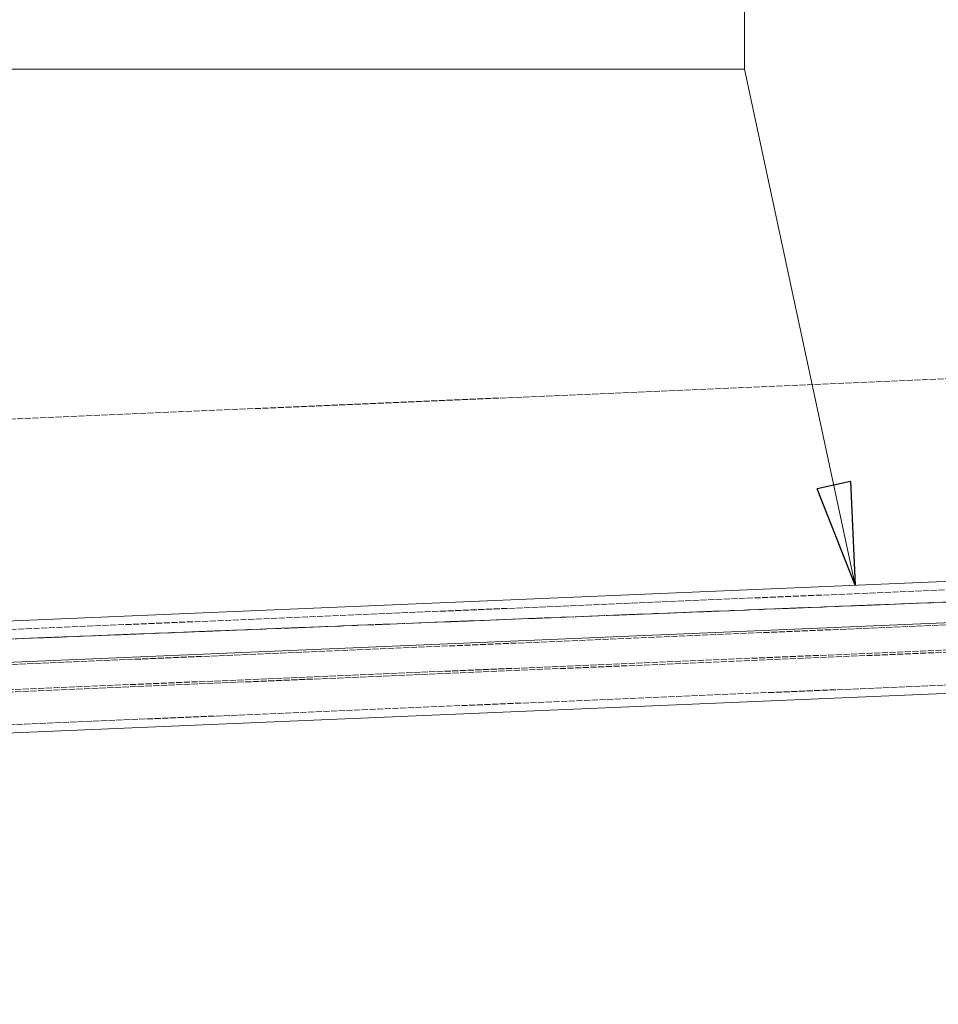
# Model space of a CAD drawing. Header units: millimetres. Extents: x -15129 to 9171, y -18789 to 5877.
# Tile 239 of 256: x -7726 to -7277, y -1234 to -753. Entities that reach past the tile are written whole.
import ezdxf

# ---------------------------------------------------------------- set-up
doc = ezdxf.new("R2010")
doc.units = ezdxf.units.MM
doc.linetypes.add('ACAD_ISO02W100', pattern=[15, 12, -3])
doc.linetypes.add('ACAD_ISO04W100', pattern=[30, 24, -3, 0, -3])
for name, color, linetype in [('AS_Belki', 145, 'Continuous'), ('AS_Sciany betonowe', 252, 'Continuous'), ('AS_Siatki', 72, 'Continuous')]:
    doc.layers.add(name, color=color, linetype=linetype)

msp = doc.modelspace()

# ---------------------------------------------------------------- linework, layer by layer
at = {"color": 7, "lineweight": 13}
msp.add_line((-7317.43, -1028.82), (-7371.58, -776.74), dxfattribs=at)
at = {"color": 0, "linetype": 'ByBlock', "lineweight": -2}
for p, q in [((-7319.78, -978.18), (-7336.08, -981.68)), ((-7319.78, -978.18), (-7317.43, -1028.82)), ((-7317.43, -1028.82), (-7336.08, -981.68))]:
    msp.add_line(p, q, dxfattribs=at)
at = {"color": 7, "lineweight": 13}
msp.add_lwpolyline([(-7813.83, -776.74), (-7371.58, -776.74), (-7371.58, -551.74), (-7813.83, -551.74), (-7813.83, -776.74)], dxfattribs=at)
at = {"layer": 'AS_Belki', "color": 84, "linetype": 'ACAD_ISO02W100', "lineweight": 13, "ltscale": 0.25}
for p, q in [((-5748.95, -966.42), (-7801.55, -1053.45)), ((-5748.22, -983.51), (-7803.32, -1070.65)), ((-7802.8, -1082.91), (-5747.71, -995.78)), ((-7802.77, -1083.99), (-5747.66, -996.86)), ((-7802.08, -1100), (-5746.98, -1012.87))]:
    msp.add_line(p, q, dxfattribs=at)
at = {"layer": 'AS_Belki', "color": 145, "linetype": 'Continuous', "lineweight": 13, "ltscale": 0.25}
for p, q in [((-5759.11, -962.75), (-7794.23, -1049.03)), ((-5748.26, -982.43), (-7803.36, -1069.57)), ((-7801.9, -1104.1), (-5746.8, -1016.97))]:
    msp.add_line(p, q, dxfattribs=at)
at = {"layer": 'AS_Sciany betonowe', "color": 145, "linetype": 'ACAD_ISO02W100', "lineweight": 13, "ltscale": 0.25}
msp.add_line((-489.39, -634.96), (-12160.18, -1139.01), dxfattribs=at)
at = {"layer": 'AS_Sciany betonowe', "color": 84, "linetype": 'ACAD_ISO02W100', "lineweight": 13, "ltscale": 0.25}
msp.add_line((-725.34, -778.93), (-9807.37, -1136.98), dxfattribs=at)
at = {"layer": 'AS_Siatki', "color": 20, "linetype": 'ACAD_ISO04W100', "lineweight": 13, "ltscale": 0.25}
msp.add_line((-491.11, -769.7), (-12256.44, -1233.53), dxfattribs=at)

doc.saveas('drawing.dxf')
